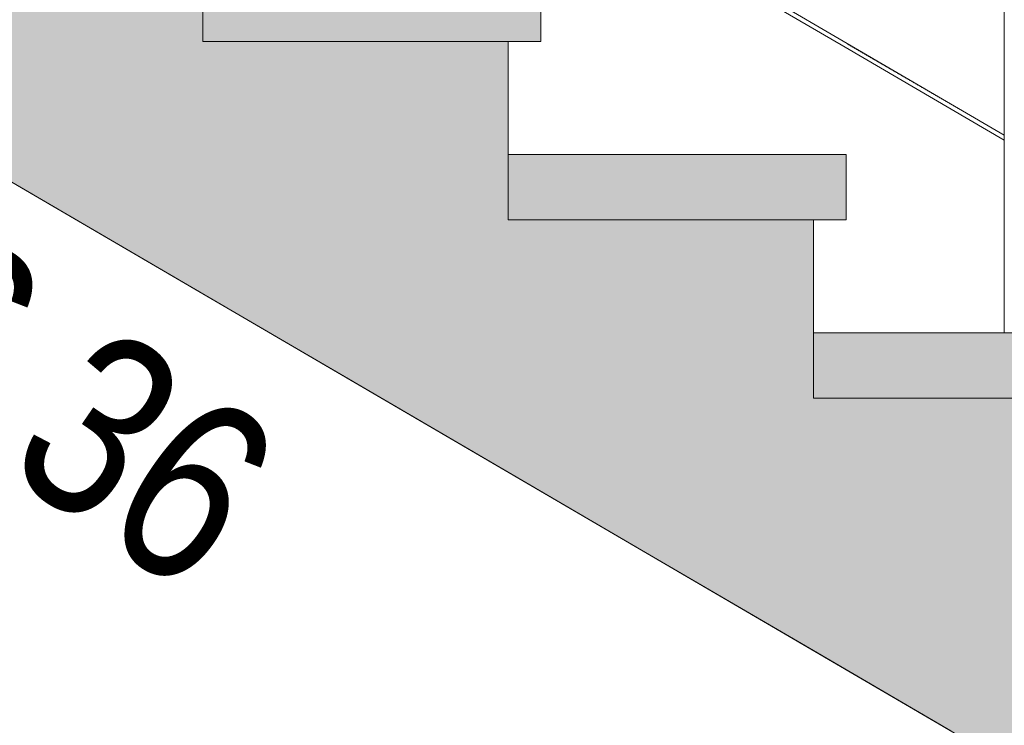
# Model space of a CAD drawing. Header units: millimetres. Extents: x -126680 to -83680, y 18016 to 39016.
# Tile 55 of 121: x -109347 to -108444, y 26007 to 26654. Entities that reach past the tile are written whole.
import ezdxf

# ---------------------------------------------------------------- set-up
doc = ezdxf.new("R2010")
doc.units = ezdxf.units.MM
doc.header["$MEASUREMENT"] = 0
doc.linetypes.add('Wipeout_Contour', pattern=[1000, 0, -1000])
doc.layers.add('Nowe_Konstrukcja - Schody', color=7, linetype='Continuous')
doc.layers.add('Nowe_Konstrukcja - Ściany zew', color=7, linetype='Continuous')
for name, color, linetype, lineweight, true_color in [('Nowe_Konstrukcja - Schody_Nr_pióra__101', 250, 'Continuous', 13, 0x333333), ('Nowe_Konstrukcja - Schody_Nr_pióra__116', 7, 'Continuous', 13, 0xcccccc), ('Nowe_Konstrukcja - Stropy_Nr_pióra__23', 7, 'Continuous', 13, 0x858585)]:
    doc.layers.add(name, color=color, linetype=linetype, lineweight=lineweight, true_color=true_color)
for name, color, linetype, lineweight in [('Nowe_Konstrukcja - Schody_Nr_pióra__3', 7, 'Continuous', 13), ('Nowe_Konstrukcja - Stropy_Nr_pióra__21', 7, 'Continuous', 20), ('Nowe_Tabelka_Nr_pióra__3', 7, 'Continuous', 13)]:
    doc.layers.add(name, color=color, linetype=linetype, lineweight=lineweight)
doc.styles.add('STYL_AUTOMATYCZNY_2', font='arial.ttf', dxfattribs={"width": 0.8})

msp = doc.modelspace()

# ---------------------------------------------------------------- linework, layer by layer
at = {"layer": 'Nowe_Konstrukcja - Schody_Nr_pióra__3', "color": 7, "linetype": 'Continuous', "lineweight": 13}
for p, q in [((-108898.98, 26238.81), (-109052.92, 26328.78)), ((-108772.92, 26165.15), (-108898.98, 26238.81)), ((-108618.98, 26075.18), (-108772.92, 26165.15)), ((-108492.92, 26001.51), (-108618.98, 26075.18))]:
    msp.add_line(p, q, dxfattribs=at)

# ---------------------------------------------------------------- wipeouts: each hides what was drawn before it
at = {"color": 254, "linetype": 'Wipeout_Contour', "lineweight": 0, "ltscale": 4052792.909742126}
msp.add_wipeout([(-109958.98, 27384.27), (-110019.95, 27348.64), (-109988.98, 27348.64), (-109988.98, 27288.64), (-110018.98, 27288.64), (-110018.98, 27185.01), (-109708.98, 27185.01), (-109708.98, 27125.01), (-109738.98, 27125.01), (-109738.98, 27021.37), (-109428.98, 27021.37), (-109428.98, 26961.37), (-109458.98, 26961.37), (-109458.98, 26857.73), (-109148.98, 26857.73), (-109148.98, 26797.73), (-109178.98, 26797.73), (-109178.98, 26694.1), (-108868.98, 26694.1), (-108868.98, 26634.1), (-108898.98, 26634.1), (-108898.98, 26530.46), (-108588.98, 26530.46), (-108588.98, 26470.46), (-108618.98, 26470.46), (-108618.98, 26366.83), (-108443.98, 26366.83), (-108443.98, 26543.41), (-108869.99, 26792.37), (-109149.99, 26956.01), (-109343.98, 27069.38), (-109343.98, 26857.74), (-109393.98, 26857.74), (-109393.98, 27098.6), (-109709.99, 27283.28), (-109920.89, 27406.53)], dxfattribs=at).dxf.layer = 'Nowe_Konstrukcja - Ściany zew'

# ---------------------------------------------------------------- next in the draw order: hatches: boundary and pattern name
at = {"layer": 'Nowe_Konstrukcja - Schody_Nr_pióra__116', "linetype": 'Continuous', "lineweight": 13, "true_color": 0xcccccc}
for points in [[(-108898.98, 26470.46), (-108588.98, 26470.46), (-108588.98, 26530.46), (-108898.98, 26530.46)], [(-108618.98, 26306.83), (-108308.98, 26306.83), (-108308.98, 26366.83), (-108618.98, 26366.83)]]:
    msp.add_hatch(color=254, dxfattribs=at).paths.add_polyline_path(points)

# ---------------------------------------------------------------- next in the draw order: linework, layer by layer
at = {"layer": 'Nowe_Konstrukcja - Schody_Nr_pióra__3', "color": 7, "linetype": 'Continuous', "lineweight": 13}
for p, q in [((-108898.98, 26530.46), (-108588.98, 26530.46)), ((-108588.98, 26470.46), (-108588.98, 26530.46)), ((-109178.98, 26402.45), (-109332.92, 26492.42)), ((-108618.98, 26470.46), (-108588.98, 26470.46)), ((-108618.98, 26366.83), (-108618.98, 26470.46)), ((-109052.92, 26328.78), (-109178.98, 26402.45)), ((-108618.98, 26366.83), (-108308.98, 26366.83))]:
    msp.add_line(p, q, dxfattribs=at)

# ---------------------------------------------------------------- next in the draw order: wipeouts: each hides what was drawn before it
at = {"color": 254, "linetype": 'Wipeout_Contour', "lineweight": 0, "ltscale": 1009618.0270082}
msp.add_wipeout([(-109343.98, 27182.72), (-109343.98, 27074.01), (-109147.97, 26959.46), (-108867.97, 26795.83), (-108443.98, 26548.04), (-108443.98, 26656.74), (-108589.99, 26742.07), (-108869.99, 26905.71), (-109149.99, 27069.34)], dxfattribs=at).dxf.layer = 'Nowe_Konstrukcja - Ściany zew'

# ---------------------------------------------------------------- next in the draw order: linework, layer by layer
at = {"layer": 'Nowe_Konstrukcja - Schody_Nr_pióra__3', "color": 7, "linetype": 'Continuous', "lineweight": 13}
for p, q in [((-108898.98, 26530.46), (-108898.98, 26634.1)), ((-109332.92, 26492.42), (-109458.98, 26566.08))]:
    msp.add_line(p, q, dxfattribs=at)

# ---------------------------------------------------------------- next in the draw order: texts
at = {"layer": 'Nowe_Tabelka_Nr_pióra__3', "color": 7, "linetype": 'Continuous', "lineweight": 13, "insert": (-109701.84, 26153.81), "char_height": 167.1876, "attachment_point": 8, "rotation": 325.53918, "line_spacing_factor": 0.938208, "style": 'STYL_AUTOMATYCZNY_2'}
msp.add_mtext('\\A1;{\\pqc;\\fArial|b0|i0|c238|p0;\\W0.800000;11 x 16,36\\P\\pqc;\\fArial|b0|i0|c238|p0;\\W0.800000;28}', dxfattribs=at)

# ---------------------------------------------------------------- next in the draw order: wipeouts: each hides what was drawn before it
at = {"color": 254, "linetype": 'Wipeout_Contour', "lineweight": 0, "ltscale": 446905.014647}
msp.add_wipeout([(-108589.99, 26628.74), (-108443.98, 26543.41), (-108443.98, 26544.09), (-108589.69, 26629.24)], dxfattribs=at).dxf.layer = 'Nowe_Konstrukcja - Schody'

# ---------------------------------------------------------------- next in the draw order: wipeouts: each hides what was drawn before it
at = {"color": 254, "linetype": 'Wipeout_Contour', "lineweight": 0, "ltscale": 446904.974589}
msp.add_wipeout([(-108588.98, 26630.46), (-108443.98, 26545.72), (-108443.98, 26547.36), (-108588.27, 26631.69)], dxfattribs=at).dxf.layer = 'Nowe_Konstrukcja - Schody'

# ---------------------------------------------------------------- next in the draw order: wipeouts: each hides what was drawn before it
at = {"color": 254, "linetype": 'Wipeout_Contour', "lineweight": 0, "ltscale": 446904.953126}
msp.add_wipeout([(-108588.27, 26631.69), (-108443.98, 26547.36), (-108443.98, 26548.04), (-108587.97, 26632.19)], dxfattribs=at).dxf.layer = 'Nowe_Konstrukcja - Schody'

# ---------------------------------------------------------------- next in the draw order: linework, layer by layer
at = {"layer": 'Nowe_Konstrukcja - Schody_Nr_pióra__101', "color": 250, "linetype": 'Continuous', "lineweight": 13, "true_color": 0x333333}
msp.add_line((-108443.98, 26366.83), (-108443.98, 27331.11), dxfattribs=at)

# ---------------------------------------------------------------- next in the draw order: wipeouts: each hides what was drawn before it
at = {"color": 254, "linetype": 'Wipeout_Contour', "lineweight": 0, "ltscale": 447850.831608}
msp.add_wipeout([(-108589.99, 26628.74), (-108589.69, 26629.24), (-108869.69, 26792.88), (-108869.99, 26792.37)], dxfattribs=at).dxf.layer = 'Nowe_Konstrukcja - Schody'

# ---------------------------------------------------------------- next in the draw order: wipeouts: each hides what was drawn before it
at = {"color": 254, "linetype": 'Wipeout_Contour', "lineweight": 0, "ltscale": 447848.088917}
msp.add_wipeout([(-108588.98, 26630.46), (-108588.27, 26631.69), (-108868.27, 26795.32), (-108868.98, 26794.1)], dxfattribs=at).dxf.layer = 'Nowe_Konstrukcja - Schody'

# ---------------------------------------------------------------- next in the draw order: wipeouts: each hides what was drawn before it
at = {"color": 254, "linetype": 'Wipeout_Contour', "lineweight": 0, "ltscale": 447846.952896}
msp.add_wipeout([(-108588.27, 26631.69), (-108587.97, 26632.19), (-108867.97, 26795.83), (-108868.27, 26795.32)], dxfattribs=at).dxf.layer = 'Nowe_Konstrukcja - Schody'

# ---------------------------------------------------------------- next in the draw order: hatches: boundary and pattern name
at = {"layer": 'Nowe_Konstrukcja - Schody_Nr_pióra__116', "linetype": 'Continuous', "lineweight": 13, "true_color": 0xcccccc}
msp.add_hatch(color=254, dxfattribs=at).paths.add_polyline_path([(-109178.98, 26634.1), (-108868.98, 26634.1), (-108868.98, 26694.1), (-109178.98, 26694.1)])
at = {"layer": 'Nowe_Konstrukcja - Stropy_Nr_pióra__23', "linetype": 'Continuous', "lineweight": 13, "true_color": 0x858585}
h = msp.add_hatch(dxfattribs=at)
h.set_pattern_fill('Beton_zbrojony_0002', color=252, style=0, pattern_type=2)
h.set_pattern_definition([(45, (0, 0), (-91.92388, 91.92388), []), (45, (-45.96, 45.96), (-91.92388, 91.92388), [97.5, -32.5])])
h.paths.add_polyline_path([(-112149.96, 27452.13), (-112149.35, 27252.28), (-111909.51, 27252.28), (-111889.51, 27252.28), (-111868.98, 27252.28), (-110633.14, 27252.28), (-108119.61, 25783.34), (-108058.98, 25747.9), (-108001.04, 25714.04), (-108000.46, 25713.71), (-107999.08, 25712.9), (-107997.7, 25712.09), (-107997.12, 25711.75), (-107932.92, 25674.24), (-107778.98, 25584.27), (-107652.92, 25510.6), (-107498.98, 25420.63), (-107492.55, 25416.87), (-107484.69, 25412.28), (-107477.62, 25412.28), (-107470.03, 25412.28), (-107470.03, 25392.28), (-96960.23, 25392.28), (-96960.23, 25592.28), (-107470.03, 25592.28), (-107470.03, 25642.28), (-107470.03, 25692.28), (-107470.03, 25712.28), (-107498.98, 25712.28), (-107498.98, 25815.92), (-107603.93, 25815.92), (-107778.98, 25815.92), (-107778.98, 25979.55), (-108058.98, 25979.55), (-108058.98, 26039.55), (-108058.98, 26143.19), (-108338.98, 26143.19), (-108338.98, 26306.83), (-108618.98, 26306.83), (-108618.98, 26366.83), (-108618.98, 26470.46), (-108898.98, 26470.46), (-108898.98, 26530.46), (-108898.98, 26634.1), (-109178.98, 26634.1), (-109178.98, 26694.1), (-109178.98, 26797.73), (-109458.98, 26797.73), (-109458.98, 26857.73), (-109458.98, 26961.37), (-109738.98, 26961.37), (-109738.98, 27021.37), (-109738.98, 27125.01), (-110018.98, 27125.01), (-110018.98, 27185.01), (-110018.98, 27288.64), (-110298.98, 27288.64), (-110298.98, 27348.64), (-110298.98, 27452.28), (-110381.44, 27452.28), (-111889.51, 27452.28), (-111909.14, 27452.28)])

# ---------------------------------------------------------------- next in the draw order: linework, layer by layer
at = {"layer": 'Nowe_Konstrukcja - Schody_Nr_pióra__101', "color": 250, "linetype": 'Continuous', "lineweight": 13, "true_color": 0x333333}
for p, q in [((-108587.97, 26632.19), (-108867.97, 26795.83)), ((-108589.99, 26628.74), (-108869.99, 26792.37)), ((-108443.98, 26548.04), (-108587.97, 26632.19)), ((-108443.98, 26543.41), (-108589.99, 26628.74))]:
    msp.add_line(p, q, dxfattribs=at)
at = {"layer": 'Nowe_Konstrukcja - Schody_Nr_pióra__3', "color": 7, "linetype": 'Continuous', "lineweight": 13}
for p, q in [((-108868.98, 26634.1), (-108868.98, 26694.1)), ((-108898.98, 26634.1), (-108868.98, 26634.1))]:
    msp.add_line(p, q, dxfattribs=at)
at = {"layer": 'Nowe_Konstrukcja - Stropy_Nr_pióra__21', "color": 7, "linetype": 'Continuous', "lineweight": 20, "flags": 128}
for points in [[(-111868.98, 27252.28), (-110633.14, 27252.28), (-108119.61, 25783.34), (-108058.98, 25747.9), (-108001.04, 25714.04), (-108000.46, 25713.71), (-107999.08, 25712.9), (-107997.7, 25712.09), (-107997.12, 25711.75), (-107932.92, 25674.24), (-107778.98, 25584.27), (-107652.92, 25510.6), (-107498.98, 25420.63), (-107492.55, 25416.87), (-107484.69, 25412.28), (-107477.62, 25412.28), (-107470.03, 25412.28), (-107470.03, 25392.28), (-96960.23, 25392.28)], [(-108058.98, 25979.55), (-108058.98, 26039.55), (-108058.98, 26143.19), (-108338.98, 26143.19), (-108338.98, 26306.83), (-108618.98, 26306.83), (-108618.98, 26366.83), (-108618.98, 26470.46), (-108898.98, 26470.46), (-108898.98, 26530.46), (-108898.98, 26634.1), (-109178.98, 26634.1), (-109178.98, 26694.1), (-109178.98, 26797.73), (-109458.98, 26797.73)]]:
    msp.add_lwpolyline(points, dxfattribs=at)

doc.saveas('drawing.dxf')
